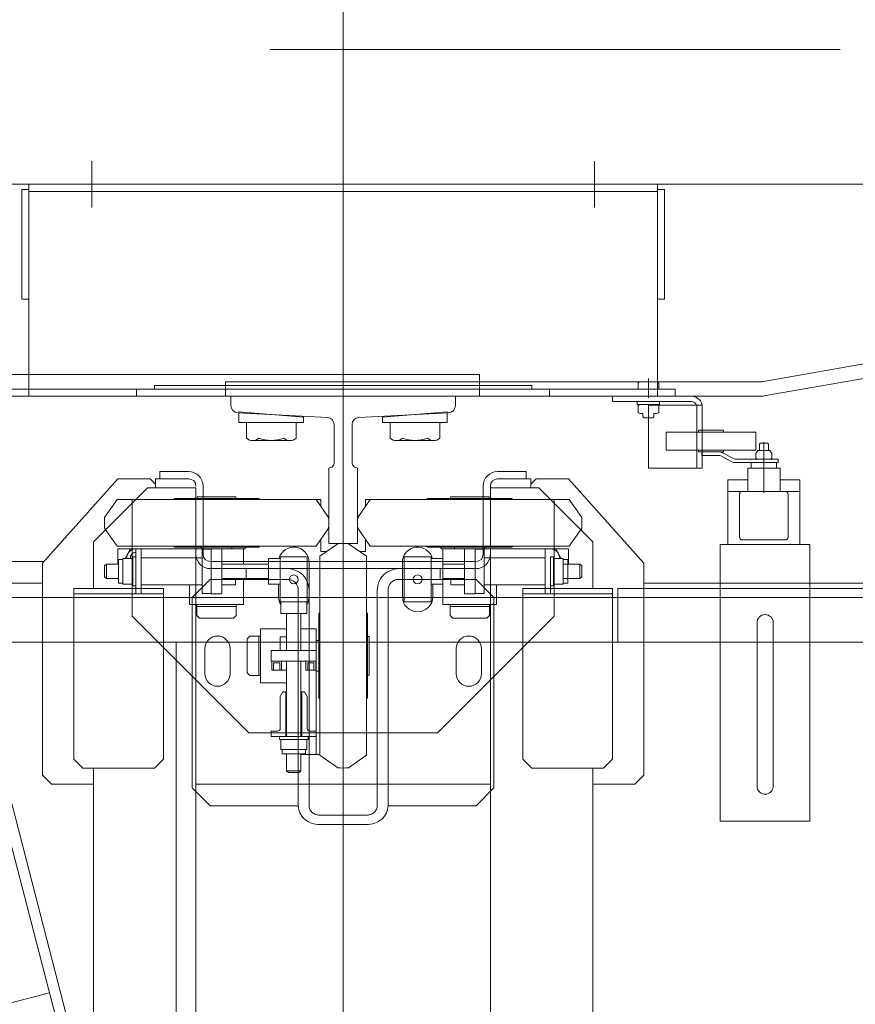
# Model space of a CAD drawing. Header units: millimetres. Extents: x 213386 to 459888, y 74252 to 208052.
# Tile 32 of 256: x 388859 to 389325, y 122101 to 122649. Entities that reach past the tile are written whole.
import ezdxf

# ---------------------------------------------------------------- set-up
doc = ezdxf.new("R2010")
doc.units = ezdxf.units.MM
doc.linetypes.add('ČERCHOVANÁ', pattern=[25.4, 12.7, -6.35, 0, -6.35])
for name, color, linetype, lineweight in [('NOVÁ TENKÁ', 255, 'Continuous', 0), ('OSY', 255, 'Continuous', 0), ('TEXT_35', 255, 'Continuous', 0), ('ŽB', 255, 'Continuous', 0)]:
    doc.layers.add(name, color=color, linetype=linetype, lineweight=lineweight)

# ---------------------------------------------------------------- blocks, each defined once
blk = doc.blocks.new('ev výtah')
at = {"layer": 'NOVÁ TENKÁ'}
for p, q in [((31110.44, 11297.41), (31110.44, 12972.41)), ((31085.44, 11297.41), (31085.44, 12947.41)), ((31118.44, 12196.91), (31118.44, 12529.41)), ((31130.44, 12196.01), (31130.44, 12511.41)), ((31222.44, 12453.41), (31222.44, 11953.41)), ((31234.44, 12453.41), (31234.44, 11953.41)), ((30890.33, 12192.96), (30859.05, 12313.98)), ((29162.43, 11744.97), (31222.42, 12279.09)), ((30734.99, 12146.61), (31224, 12272.99)), ((31226.44, 11914.41), (31226.44, 12221.41)), ((31307.23, 12204.41), (31222.44, 12204.41)), ((31222.44, 12204.41), (31222.44, 11854.41)), ((31222.44, 11854.41), (31222.44, 12204.41)), ((31222.44, 12204.41), (31222.44, 11854.41)), ((31226.44, 12204.41), (31226.44, 11854.41)), ((31275.44, 12204.41), (31340.44, 12204.41)), ((31336.44, 12204.41), (31336.44, 11854.41)), ((31340.44, 12204.41), (31340.44, 11854.41)), ((31340.44, 11854.41), (31340.44, 12204.41)), ((31340.44, 12204.41), (31340.44, 11854.41)), ((31011.44, 12196.91), (31006.44, 12191.91)), ((31129.44, 12196.91), (31011.44, 12196.91)), ((31176.44, 12154.91), (31129.44, 12196.91)), ((31006.44, 12191.91), (31006.44, 12168.41)), ((31020.44, 12179.41), (31015.44, 12174.41)), ((31020.44, 12179.41), (31115.44, 12179.41)), ((31112.44, 12129.41), (31112.44, 12179.41)), ((31115.44, 12129.41), (31115.44, 12179.41)), ((31015.44, 12174.41), (31015.44, 12134.41)), ((31353.34, 12169.44), (31327.53, 12169.44)), ((31015.44, 12168.41), (28879.44, 12168.41)), ((31141.44, 12168.41), (31115.44, 12168.41)), ((31171.44, 12138.41), (31141.44, 12168.41)), ((31121.94, 12162.29), (31120.94, 12161.29)), ((31128.94, 12161.29), (31120.94, 12161.29)), ((31120.94, 12161.29), (31120.94, 12154.51)), ((31127.94, 12162.29), (31121.94, 12162.29)), ((31128.94, 12161.29), (31127.94, 12162.29)), ((31128.94, 12161.29), (31128.94, 12154.51)), ((31148.94, 12162.29), (31138.94, 12155.29)), ((31154.94, 12162.29), (31164.94, 12155.29)), ((31118.44, 12154.51), (31118.44, 12152.01)), ((31118.44, 12154.51), (31131.44, 12154.51)), ((31128.94, 12154.91), (31137.44, 12154.91)), ((31131.44, 12154.51), (31131.44, 12152.01)), ((31137.44, 12084.91), (31137.44, 12154.91)), ((31137.44, 12154.41), (31137.44, 12084.41)), ((31137.44, 12154.41), (31137.44, 12084.41)), ((31138.94, 12155.29), (31138.94, 12099.91)), ((31164.94, 12155.29), (31164.94, 12099.91)), ((31176.44, 12154.91), (31176.44, 12151.91)), ((31132.13, 12152.01), (31117.75, 12152.01)), ((31117.75, 12146.91), (31117.75, 12152.01)), ((31132.13, 12146.91), (31132.13, 12152.01)), ((31176.44, 12136.91), (31176.44, 12151.91)), ((31099.94, 12146.91), (31034.94, 12081.91)), ((31164.94, 12146.91), (31099.94, 12146.91)), ((31112.44, 12144.91), (31124.94, 12144.91)), ((31112.44, 12141.91), (31112.44, 12144.91)), ((31112.44, 12141.91), (31115.94, 12141.91)), ((31134.44, 12141.91), (31113.94, 12141.91)), ((31113.94, 12141.91), (31134.44, 12141.91)), ((31132.94, 12146.51), (31116.94, 12146.51)), ((31116.94, 12146.51), (31116.94, 12144.91)), ((31116.94, 12144.91), (31132.94, 12144.91)), ((31117.44, 12141.91), (31117.44, 12107.91)), ((31119.55, 12146.51), (31130.33, 12146.51)), ((31137.44, 12144.91), (31124.94, 12144.91)), ((31132.44, 12141.91), (31132.44, 12107.91)), ((31132.94, 12144.91), (31132.94, 12146.51)), ((31137.44, 12141.91), (31133.94, 12141.91)), ((31137.44, 12141.91), (31137.44, 12144.91)), ((31222.44, 12144.41), (31222.44, 11844.41)), ((31222.44, 12144.41), (31226.44, 12144.41)), ((31226.44, 12144.41), (31226.44, 11844.41)), ((31171.44, 12119.41), (31171.44, 12138.41)), ((31173.44, 12133.91), (31176.44, 12136.91)), ((31015.44, 12134.41), (31020.44, 12129.41)), ((31171.44, 12133.91), (31176.44, 12133.91)), ((31176.44, 12131.41), (31176.44, 12133.91)), ((31176.44, 12131.41), (31180.44, 12131.41)), ((31176.44, 12131.41), (31176.44, 12115.41)), ((31180.44, 12131.41), (31180.44, 12115.41)), ((31226.44, 12134.41), (31228.44, 12134.41)), ((31228.44, 12134.41), (31228.44, 12029.41)), ((31020.44, 12129.41), (31115.44, 12129.41)), ((31085.44, 12122.41), (28935.44, 12122.41)), ((31138.44, 12099.91), (31138.44, 12123.41)), ((31165.44, 12099.91), (31165.44, 12123.41)), ((31106.44, 12114.91), (31106.44, 12099.91)), ((31117.44, 12114.91), (31106.44, 12114.91)), ((31171.44, 12119.41), (31171.44, 12111.41)), ((31171.44, 12111.41), (28848.44, 12111.41)), ((31004.44, 12113.41), (30994.44, 12103.41)), ((31110.44, 12113.41), (31004.44, 12113.41)), ((31006.44, 12111.41), (31006.44, 11947.41)), ((31098.94, 12109.39), (31100.41, 12110.86)), ((31098.94, 12090.42), (31098.94, 12109.39)), ((31106.44, 12110.86), (31100.41, 12110.86)), ((31105.44, 12110.86), (31105.44, 12099.91)), ((31106.44, 12110.86), (31106.44, 12099.91)), ((31120.44, 12103.41), (31110.44, 12113.41)), ((31165.44, 12110.66), (31166.44, 12110.66)), ((31166.44, 12110.66), (31166.44, 12099.91)), ((30994.44, 12060.41), (30994.44, 12103.41)), ((31112.69, 12107.91), (31124.94, 12107.91)), ((31112.69, 12102.91), (31112.69, 12107.91)), ((31120.44, 12103.41), (31120.44, 12060.41)), ((31137.19, 12107.91), (31124.94, 12107.91)), ((31126.44, 12103.41), (31126.44, 12029.41)), ((31130.44, 12103.41), (31130.44, 12029.41)), ((31172.44, 12107.41), (31134.44, 12107.41)), ((31137.19, 12102.91), (31137.19, 12107.91)), ((31137.44, 12091.41), (31137.44, 12108.41)), ((31138.44, 12108.41), (31137.44, 12108.41)), ((31105.44, 12088.96), (31105.44, 12099.91)), ((31106.44, 12084.91), (31106.44, 12099.91)), ((31106.44, 12088.96), (31106.44, 12099.91)), ((31112.44, 12096.91), (31112.44, 12102.91)), ((31112.44, 12102.91), (31137.44, 12102.91)), ((31137.19, 12102.91), (31124.94, 12102.91)), ((31138.44, 12099.91), (31138.44, 12076.41)), ((31138.94, 12044.52), (31138.94, 12099.91)), ((31164.94, 12044.52), (31164.94, 12099.91)), ((31165.44, 12099.91), (31165.44, 12076.41)), ((31166.44, 12089.16), (31166.44, 12099.91)), ((31112.44, 12096.91), (31137.44, 12096.91)), ((31117.44, 12096.91), (31117.44, 12089.36)), ((31117.44, 12094.91), (31117.44, 12096.91)), ((31120.94, 12096.91), (31120.94, 12070.91)), ((31128.94, 12096.91), (31128.94, 12070.91)), ((31222.44, 12094.91), (31222.44, 11797.45)), ((31222.44, 12094.91), (31230.44, 12094.91)), ((31230.44, 12094.91), (31230.44, 11797.45)), ((31098.94, 12090.42), (31100.41, 12088.96)), ((31106.44, 12088.96), (31100.41, 12088.96)), ((31120.94, 12089.36), (31117.44, 12089.36)), ((31138.44, 12091.41), (31137.44, 12091.41)), ((31165.44, 12089.16), (31166.44, 12089.16)), ((31207.81, 12087.41), (31207.81, 12051.41)), ((31207.81, 12087.41), (31213.71, 12087.41)), ((31210.81, 12051.41), (31213.71, 12087.41)), ((31034.94, 12081.91), (31034.94, 11976.91)), ((31068.46, 12082.91), (31066.99, 12081.44)), ((31066.99, 12075.41), (31066.99, 12081.44)), ((31087.42, 12082.91), (31068.46, 12082.91)), ((31087.42, 12082.91), (31088.89, 12081.44)), ((31088.89, 12075.41), (31088.89, 12081.44)), ((31120.94, 12084.91), (31106.44, 12084.91)), ((31120.44, 12083.41), (31126.44, 12083.41)), ((31126.44, 12083.41), (31126.44, 12060.41)), ((31128.94, 12084.91), (31137.44, 12084.91)), ((31138.44, 12083.41), (31137.44, 12084.41)), ((31138.44, 12083.41), (31137.44, 12084.41)), ((31199.01, 12083.26), (31207.81, 12083.26)), ((31207.81, 12083.26), (31207.81, 12055.55)), ((31066.99, 12076.41), (31077.94, 12076.41)), ((31088.89, 12076.41), (31077.94, 12076.41)), ((31197.71, 12079.8), (31197.71, 12059.01)), ((31062.94, 12075.41), (31077.94, 12075.41)), ((31062.94, 12060.91), (31062.94, 12075.41)), ((31066.99, 12075.41), (31077.94, 12075.41)), ((31092.94, 12075.41), (31077.94, 12075.41)), ((31088.89, 12075.41), (31077.94, 12075.41)), ((31092.94, 12060.91), (31092.94, 12075.41)), ((31117.75, 12064.41), (31117.75, 12070.91)), ((31117.75, 12070.91), (31132.13, 12070.91)), ((31132.13, 12064.41), (31132.13, 12070.91)), ((31031.34, 12064.91), (31031.34, 12048.91)), ((31032.94, 12064.91), (31031.34, 12064.91)), ((31032.94, 12069.41), (31032.94, 12056.91)), ((31035.94, 12069.41), (31032.94, 12069.41)), ((31032.94, 12048.91), (31032.94, 12064.91)), ((31035.94, 12069.41), (31035.94, 12065.91)), ((31035.95, 12066.2), (31036.08, 12065.26)), ((31069.94, 12069.16), (31069.94, 12060.91)), ((31069.94, 12069.16), (31074.94, 12069.16)), ((31069.94, 12068.16), (31073.94, 12068.16)), ((31073.94, 12068.16), (31073.94, 12064.66)), ((31073.94, 12064.66), (31073.94, 12066.41)), ((31074.94, 12069.41), (31074.94, 12044.41)), ((31080.94, 12069.41), (31074.94, 12069.41)), ((31074.94, 12069.16), (31074.94, 12056.91)), ((31080.94, 12069.41), (31080.94, 12044.41)), ((31110.94, 12065.41), (31117.75, 12065.41)), ((30994.44, 12060.41), (30994.44, 12054.41)), ((31012.94, 12059.91), (31013.94, 12060.91)), ((31012.94, 12053.91), (31012.94, 12059.91)), ((31013.94, 12060.91), (31023.34, 12060.91)), ((31013.94, 12052.91), (31013.94, 12060.91)), ((31023.34, 12050.41), (31023.34, 12063.41)), ((31023.34, 12063.41), (31025.84, 12063.41)), ((31025.84, 12064.1), (31025.84, 12049.72)), ((31031.34, 12064.1), (31025.84, 12064.1)), ((31031.34, 12051.51), (31031.34, 12062.3)), ((31057.94, 12061.41), (31032.94, 12061.41)), ((31032.94, 12060.91), (31074.94, 12060.91)), ((31037.44, 12064.41), (31055.34, 12064.41)), ((31057.94, 12062.91), (31055.34, 12064.41)), ((31057.94, 12062.91), (31057.94, 12060.91)), ((31069.94, 12064.66), (31073.94, 12064.66)), ((31069.94, 12063.66), (31074.94, 12063.66)), ((31082.94, 12064.41), (31080.94, 12064.41)), ((31080.94, 12064.41), (31088.49, 12064.41)), ((31080.94, 12060.91), (31101.43, 12060.91)), ((31088.49, 12060.91), (31088.49, 12064.41)), ((31101.43, 12049.72), (31101.43, 12064.1)), ((31107.94, 12064.1), (31101.43, 12064.1)), ((31107.93, 12062.31), (31107.93, 12051.52)), ((31107.94, 12064.41), (31132.94, 12064.41)), ((31107.94, 12064.41), (31107.94, 12049.41)), ((31130.33, 12064.41), (31119.55, 12064.41)), ((31132.94, 12064.41), (31132.94, 12049.41)), ((30994.44, 12054.41), (31114.44, 12054.41)), ((31013.94, 12052.91), (31012.94, 12053.91)), ((31032.94, 12049.41), (31032.94, 12056.91)), ((31032.94, 12044.41), (31032.94, 12056.91)), ((31032.94, 12049.41), (31032.94, 12053.91)), ((31074.94, 12044.66), (31074.94, 12056.91)), ((31164.94, 12056.91), (31164.94, 12041.91)), ((31207.81, 12055.55), (31199.01, 12055.55)), ((30994.44, 12048.41), (31114.44, 12048.41)), ((31013.94, 12052.91), (31023.34, 12052.91)), ((31022.94, 12052.91), (31022.94, 12044.41)), ((31022.94, 12052.91), (31022.94, 12042.41)), ((31023.34, 12050.41), (31025.84, 12050.41)), ((31031.34, 12049.72), (31025.84, 12049.72)), ((31031.34, 12048.91), (31032.94, 12048.91)), ((31032.94, 12052.91), (31074.94, 12052.91)), ((31057.94, 12052.41), (31032.94, 12052.41)), ((31037.44, 12049.41), (31055.34, 12049.41)), ((31057.94, 12050.91), (31055.34, 12049.41)), ((31057.94, 12050.91), (31057.94, 12052.91)), ((31069.94, 12044.41), (31069.94, 12050.16)), ((31069.94, 12050.16), (31074.94, 12050.16)), ((31069.94, 12049.16), (31073.94, 12049.16)), ((31073.94, 12045.91), (31073.94, 12049.16)), ((31073.94, 12045.66), (31073.94, 12049.16)), ((31080.94, 12052.91), (31101.43, 12052.91)), ((31092.94, 12052.91), (31092.94, 12044.41)), ((31107.94, 12049.72), (31101.43, 12049.72)), ((31132.94, 12049.41), (31107.94, 12049.41)), ((31129.94, 12048.41), (31110.94, 12048.41)), ((31207.81, 12051.41), (31210.81, 12051.41)), ((31035.94, 12044.41), (31022.94, 12044.41)), ((31092.94, 12044.41), (31034.28, 12044.41)), ((31035.94, 12044.41), (31035.94, 12047.91)), ((31077.94, 12042.91), (31054.44, 12042.91)), ((31086.44, 12044.41), (31069.44, 12044.41)), ((31069.44, 12042.91), (31069.44, 12044.41)), ((31069.94, 12045.66), (31073.94, 12045.66)), ((31069.94, 12044.66), (31074.94, 12044.66)), ((31069.94, 12044.66), (31074.94, 12044.66)), ((31077.94, 12042.91), (31101.44, 12042.91)), ((31086.44, 12042.91), (31086.44, 12044.41)), ((31148.94, 12037.52), (31138.94, 12044.52)), ((31154.94, 12037.52), (31164.94, 12044.52)), ((30983.98, 12042.41), (30983.98, 12016.41)), ((30983.98, 12016.41), (30983.98, 12042.41)), ((30989.21, 12016.41), (30989.21, 12042.41)), ((31015.55, 12032.41), (31022.56, 12042.41)), ((31022.56, 12042.41), (31077.94, 12042.41)), ((31133.32, 12042.41), (31077.94, 12042.41)), ((31140.32, 12032.41), (31133.32, 12042.41)), ((31142.68, 12041.91), (31135.94, 12041.91)), ((31135.94, 12041.91), (31135.94, 12038.67)), ((31164.94, 12041.91), (31161.2, 12041.91)), ((28290.44, 12029.41), (31540.44, 12029.41)), ((28880.44, 12029.41), (31140.44, 12029.41)), ((28935.44, 12029.41), (31085.44, 12029.41)), ((31126.44, 12029.41), (31126.44, 11955.41)), ((31130.44, 12029.41), (31130.44, 11955.41)), ((31160.62, 12029.41), (31284.26, 12029.41)), ((31222.44, 12029.41), (31340.44, 12029.41)), ((31222.44, 12029.41), (31222.44, 11814.96)), ((31228.44, 11924.41), (31228.44, 12029.41)), ((31015.55, 12026.41), (31022.56, 12016.41)), ((31140.32, 12026.41), (31133.32, 12016.41)), ((31148.94, 12021.29), (31138.94, 12014.29)), ((31154.94, 12021.29), (31164.94, 12014.29)), ((31022.56, 12016.41), (31077.94, 12016.41)), ((31077.94, 12015.91), (31054.44, 12015.91)), ((31067.19, 12015.91), (31067.19, 12014.91)), ((31133.32, 12016.41), (31077.94, 12016.41)), ((31077.94, 12015.91), (31101.44, 12015.91)), ((31088.69, 12015.91), (31088.69, 12014.91)), ((31135.94, 12016.91), (31135.94, 12020.14)), ((31142.68, 12016.91), (31135.94, 12016.91)), ((31164.94, 12016.91), (31161.2, 12016.91)), ((31164.94, 12001.91), (31164.94, 12016.91)), ((31114.44, 12010.41), (30994.44, 12010.41)), ((31067.19, 12014.91), (31077.94, 12014.91)), ((31088.69, 12014.91), (31077.94, 12014.91)), ((31138.94, 12014.29), (31138.94, 11958.91)), ((31164.94, 12014.29), (31164.94, 11958.91)), ((31207.81, 11971.41), (31207.81, 12007.41)), ((31207.81, 12007.41), (31210.81, 12007.41)), ((31210.81, 12007.41), (31213.71, 11971.41)), ((30994.44, 11998.41), (30994.44, 12004.41)), ((30994.44, 12004.41), (31114.44, 12004.41)), ((31197.71, 11979.01), (31197.71, 11999.8)), ((31207.81, 12003.26), (31199.01, 12003.26)), ((31207.81, 11975.55), (31207.81, 12003.26)), ((30994.44, 11955.41), (30994.44, 11998.41)), ((31107.94, 11995.41), (31132.94, 11995.41)), ((31107.94, 11980.41), (31107.94, 11995.41)), ((31110.94, 11996.41), (31129.94, 11996.41)), ((31120.44, 11998.41), (31120.44, 11955.41)), ((31126.44, 11998.41), (31126.44, 11975.41)), ((31132.94, 11980.41), (31132.94, 11995.41)), ((31126.44, 11979.41), (31126.44, 11989.41)), ((31132.94, 11980.41), (31107.94, 11980.41)), ((31117.75, 11979.41), (31110.94, 11979.41)), ((31117.75, 11980.41), (31117.75, 11973.91)), ((31119.55, 11980.41), (31130.33, 11980.41)), ((31132.13, 11980.41), (31132.13, 11973.91)), ((31138.44, 11958.91), (31138.44, 11982.41)), ((31165.44, 11958.91), (31165.44, 11982.41)), ((31099.94, 11911.91), (31034.94, 11976.91)), ((31106.44, 11973.91), (31106.44, 11958.91)), ((31120.94, 11973.91), (31106.44, 11973.91)), ((31130.33, 11973.91), (31119.55, 11973.91)), ((31120.44, 11975.41), (31126.44, 11975.41)), ((31120.94, 11961.91), (31120.94, 11973.91)), ((31128.94, 11961.91), (31128.94, 11973.91)), ((31128.94, 11973.91), (31137.44, 11973.91)), ((31138.44, 11975.41), (31137.44, 11974.41)), ((31137.44, 11904.41), (31137.44, 11974.41)), ((31137.44, 11973.91), (31137.44, 11903.91)), ((31199.01, 11975.55), (31207.81, 11975.55)), ((31098.94, 11968.39), (31100.41, 11969.86)), ((31098.94, 11968.39), (31098.94, 11958.91)), ((31106.44, 11969.86), (31100.41, 11969.86)), ((31105.44, 11969.86), (31105.44, 11958.91)), ((31106.44, 11969.86), (31106.44, 11958.91)), ((31117.44, 11969.46), (31117.44, 11961.91)), ((31120.94, 11969.46), (31117.44, 11969.46)), ((31138.44, 11967.41), (31137.44, 11967.41)), ((31137.44, 11967.41), (31137.44, 11950.41)), ((31165.44, 11969.66), (31166.44, 11969.66)), ((31166.44, 11969.66), (31166.44, 11958.91)), ((31207.81, 11971.41), (31213.71, 11971.41)), ((31112.44, 11961.91), (31137.44, 11961.91)), ((31112.44, 11961.91), (31112.44, 11955.91)), ((30994.44, 11955.41), (31004.44, 11945.41)), ((31098.94, 11949.42), (31098.94, 11958.91)), ((31105.44, 11947.96), (31105.44, 11958.91)), ((31106.44, 11943.91), (31106.44, 11958.91)), ((31106.44, 11947.96), (31106.44, 11958.91)), ((31110.44, 11945.41), (31120.44, 11955.41)), ((31112.44, 11955.91), (31137.44, 11955.91)), ((31112.69, 11955.91), (31124.94, 11955.91)), ((31112.69, 11955.91), (31112.69, 11950.91)), ((31134.44, 11955.91), (31113.94, 11955.91)), ((31137.19, 11955.91), (31124.94, 11955.91)), ((31137.19, 11955.91), (31137.19, 11950.91)), ((31138.44, 11958.91), (31138.44, 11935.41)), ((31138.94, 11903.52), (31138.94, 11958.91)), ((31164.94, 11903.52), (31164.94, 11958.91)), ((31165.44, 11958.91), (31165.44, 11935.41)), ((31166.44, 11948.16), (31166.44, 11958.91)), ((31112.69, 11950.91), (31124.94, 11950.91)), ((31117.44, 11916.91), (31117.44, 11950.91)), ((31137.19, 11950.91), (31124.94, 11950.91)), ((31132.44, 11916.91), (31132.44, 11950.91)), ((31134.44, 11951.41), (31172.44, 11951.41)), ((31138.44, 11950.41), (31137.44, 11950.41)), ((31234.44, 11953.41), (31222.44, 11953.41)), ((28849.44, 11947.41), (31171.44, 11947.41)), ((31004.44, 11945.41), (31110.44, 11945.41)), ((31098.94, 11949.42), (31100.41, 11947.96)), ((31106.44, 11947.96), (31100.41, 11947.96)), ((31134.44, 11947.41), (31172.44, 11947.41)), ((31165.44, 11948.16), (31166.44, 11948.16)), ((31171.44, 11939.41), (31171.44, 11947.41)), ((31117.44, 11943.91), (31106.44, 11943.91)), ((31171.44, 11939.41), (31171.44, 11920.41)), ((31176.44, 11943.41), (31176.44, 11927.41)), ((31180.44, 11943.41), (31180.44, 11927.41)), ((31020.44, 11929.41), (31015.44, 11924.41)), ((31020.44, 11929.41), (31115.44, 11929.41)), ((31112.44, 11929.41), (31112.44, 11879.41)), ((31115.44, 11929.41), (31115.44, 11879.41)), ((31015.44, 11924.41), (31015.44, 11884.41)), ((31176.44, 11924.91), (31171.44, 11924.91)), ((31176.44, 11921.91), (31173.44, 11924.91)), ((31176.44, 11927.41), (31180.44, 11927.41)), ((31176.44, 11927.41), (31176.44, 11924.91)), ((31226.44, 11924.41), (31228.44, 11924.41)), ((31112.44, 11916.91), (31115.94, 11916.91)), ((31112.44, 11916.91), (31112.44, 11913.91)), ((31113.94, 11916.91), (31134.44, 11916.91)), ((31133.94, 11916.91), (31115.94, 11916.91)), ((31137.44, 11916.91), (31133.94, 11916.91)), ((31137.44, 11916.91), (31137.44, 11913.91)), ((31141.44, 11890.41), (31171.44, 11920.41)), ((31176.44, 11906.91), (31176.44, 11921.91)), ((31164.94, 11911.91), (31099.94, 11911.91)), ((31112.44, 11913.91), (31124.94, 11913.91)), ((31116.94, 11913.91), (31132.94, 11913.91)), ((31116.94, 11912.31), (31116.94, 11913.91)), ((31132.94, 11912.31), (31116.94, 11912.31)), ((31117.75, 11912.31), (31117.75, 11906.81)), ((31119.55, 11912.31), (31130.33, 11912.31)), ((31132.13, 11912.31), (31132.13, 11906.81)), ((31132.94, 11913.91), (31132.94, 11912.31)), ((31222.44, 11914.41), (31226.44, 11914.41)), ((31132.13, 11906.81), (31117.75, 11906.81)), ((31118.44, 11904.31), (31118.44, 11906.81)), ((31120.94, 11897.52), (31120.94, 11906.81)), ((31128.94, 11897.52), (31128.94, 11906.81)), ((31131.44, 11904.31), (31131.44, 11906.81)), ((31176.44, 11906.91), (31176.44, 11903.91)), ((31118.44, 11904.31), (31131.44, 11904.31)), ((31128.94, 11903.91), (31137.44, 11903.91)), ((31129.44, 11861.91), (31176.44, 11903.91)), ((31148.94, 11896.52), (31138.94, 11903.52)), ((31154.94, 11896.52), (31164.94, 11903.52)), ((31128.94, 11897.52), (31120.94, 11897.52)), ((31121.94, 11896.52), (31120.94, 11897.52)), ((31127.94, 11896.52), (31121.94, 11896.52)), ((31128.94, 11897.52), (31127.94, 11896.52)), ((28879.44, 11890.41), (31015.44, 11890.41)), ((31006.44, 11890.41), (31006.44, 11866.91)), ((31141.44, 11890.41), (31115.44, 11890.41)), ((31015.44, 11884.41), (31020.44, 11879.41)), ((31353.34, 11889.38), (31327.53, 11889.38)), ((31020.44, 11879.41), (31109.44, 11879.41)), ((31112.44, 11879.41), (31109.44, 11879.41)), ((31112.44, 11879.41), (31115.44, 11879.41)), ((31222.44, 11879.41), (31219.44, 11879.41)), ((31219.44, 11859.41), (31219.44, 11879.41)), ((31222.44, 11835.41), (31222.44, 11879.41)), ((31085.44, 11876.41), (31115.44, 11876.41)), ((31085.44, 11650.41), (31085.44, 11876.41)), ((31115.44, 11876.41), (31115.44, 11650.41)), ((31006.44, 11866.91), (31011.44, 11861.91)), ((31212.84, 11862.41), (31212.84, 11863.74)), ((31217.3, 11865.18), (31213.38, 11865.18)), ((31217.84, 11865.66), (31219.44, 11865.66)), ((31217.84, 11853.16), (31217.84, 11865.66)), ((31217.84, 11863.74), (31217.84, 11859.41)), ((31219.44, 11859.41), (31219.44, 11865.66)), ((31226.44, 11865.18), (31229.9, 11865.18)), ((31226.44, 11853.63), (31226.44, 11865.18)), ((31230.44, 11855.08), (31230.44, 11863.74)), ((31129.44, 11861.91), (31011.44, 11861.91)), ((31118.44, 11529.41), (31118.44, 11861.91)), ((31217.44, 11859.41), (31182.44, 11859.41)), ((31182.44, 11829.41), (31182.44, 11859.41)), ((31217.44, 11829.49), (31217.44, 11859.41)), ((31219.44, 11835.41), (31219.44, 11859.41)), ((31232.23, 11859.41), (31221.44, 11859.41)), ((31212.84, 11855.08), (31212.84, 11856.41)), ((31217.3, 11853.63), (31213.38, 11853.63)), ((31217.84, 11853.16), (31219.44, 11853.16)), ((31222.44, 11854.41), (31307.23, 11854.41)), ((31229.9, 11853.63), (31226.44, 11853.63)), ((31340.44, 11854.41), (31275.44, 11854.41)), ((31192.44, 11849.59), (31202.44, 11849.59)), ((31222.44, 11844.41), (31226.44, 11844.41)), ((31216.44, 11832.41), (31182.44, 11832.41)), ((31216.44, 11829.41), (31182.44, 11829.41)), ((31189.44, 11829.59), (31189.44, 11820.09)), ((31189.44, 11829.59), (31191.44, 11829.59)), ((31191.44, 11831.59), (31192.44, 11831.59)), ((31192.44, 11831.59), (31191.44, 11831.59)), ((31203.44, 11831.59), (31202.44, 11831.59)), ((31202.44, 11831.59), (31203.44, 11831.59)), ((31203.44, 11817.59), (31203.44, 11831.59)), ((31202.44, 11799.59), (31202.44, 11824.59)), ((30985.84, 11819.41), (31139.84, 11819.41)), ((30985.84, 11819.41), (30985.84, 11769.41)), ((31139.84, 11769.41), (31139.84, 11819.41)), ((31189.2, 11819.15), (31185.91, 11812.97)), ((31190.97, 11818.2), (31187.67, 11812.03)), ((31139.84, 11815.09), (31175.84, 11815.09)), ((31169.44, 11775.09), (31169.44, 11815.09)), ((31175.84, 11804.09), (31175.84, 11815.09)), ((31191.44, 11817.59), (31192.44, 11817.59)), ((31202.44, 11817.59), (31203.44, 11817.59)), ((31143.94, 11808.59), (31167.94, 11808.59)), ((31185.44, 11787.09), (31185.44, 11811.09)), ((31187.44, 11787.09), (31187.44, 11811.09)), ((31142.44, 11783.09), (31142.44, 11807.09)), ((31169.44, 11804.09), (31182.44, 11804.09)), ((31182.44, 11786.09), (31182.44, 11804.09)), ((31182.44, 11802.09), (31185.44, 11802.09)), ((31005.34, 11798.91), (31096.34, 11798.91)), ((31187.44, 11798.4), (31187.44, 11791.77)), ((31190.63, 11799.51), (31187.85, 11799.51)), ((31192.44, 11799.59), (31202.44, 11799.59)), ((31168.49, 11795.09), (31192.24, 11795.09)), ((31185.84, 11795.09), (31192.24, 11795.09)), ((31192.24, 11795.09), (31196.94, 11795.09)), ((31222.74, 11793.98), (31274.45, 11500.7)), ((31230.62, 11795.37), (31282.33, 11502.09)), ((31005.34, 11789.91), (31096.34, 11789.91)), ((31169.44, 11786.09), (31182.44, 11786.09)), ((31175.84, 11775.09), (31175.84, 11786.09)), ((31182.44, 11788.09), (31185.44, 11788.09)), ((31185.44, 11787.09), (31187.44, 11787.09)), ((31190.63, 11790.67), (31187.85, 11790.67)), ((31143.94, 11781.59), (31167.94, 11781.59)), ((31139.84, 11775.09), (31175.84, 11775.09)), ((30985.84, 11769.41), (31139.84, 11769.41))]:
    blk.add_line(p, q, dxfattribs=at)
for points in [[(31222.44, 11914.41), (31222.44, 11965.91), (31222.44, 12092.91), (31222.44, 12221.41)], [(31276.44, 12204.41), (31337.44, 12204.41), (31337.44, 12208.41), (31276.44, 12208.41), (31276.44, 12204.41)], [(31137.44, 12147.79), (31132.44, 12150.68), (31132.13, 12150.5)], [(31137.24, 12141.91), (31137.44, 12142.02), (31137.44, 12147.79)], [(31137.24, 11916.91), (31137.44, 11916.79), (31137.44, 11911.02)], [(31137.44, 11911.02), (31132.44, 11908.13), (31132.13, 11908.31)], [(31210.44, 11859.41), (31210.44, 11861.81), (31211.04, 11862.41), (31212.84, 11862.41)], [(31212.84, 11856.41), (31211.04, 11856.41), (31210.44, 11857.01), (31210.44, 11859.41)], [(31276.44, 11854.41), (31337.44, 11854.41), (31337.44, 11850.41), (31276.44, 11850.41), (31276.44, 11854.41)], [(31192.44, 11799.59), (31192.44, 11831.59), (31192.44, 11832.59), (31192.44, 11849.59)], [(31202.44, 11824.59), (31202.44, 11832.59), (31202.44, 11849.59)], [(31191.44, 11817.59), (31191.44, 11829.59), (31191.44, 11831.59)], [(31190.63, 11790.67), (31192.24, 11791.77), (31192.24, 11798.4), (31190.63, 11799.51)], [(31192.24, 11797.59), (31195.74, 11797.59), (31196.24, 11797.09), (31196.24, 11793.09), (31195.74, 11792.59), (31192.24, 11792.59)]]:
    blk.add_lwpolyline(points, dxfattribs=at)
for points in [[(31067.94, 12092.41), (31081.94, 12092.41, 1), (31081.94, 12106.41), (31067.94, 12106.41, 1), (31067.94, 12092.41, 1)], [(31067.94, 11966.41), (31081.94, 11966.41, -1), (31081.94, 11952.41), (31067.94, 11952.41, -1), (31067.94, 11966.41, -1)]]:
    blk.add_lwpolyline(points, format="xyb", dxfattribs=at)
at = {"layer": 'NOVÁ TENKÁ', "ltscale": 3}
blk.add_lwpolyline([(31140.44, 12021.41), (31182.44, 12021.41), (31182.44, 12021.41, -0.414214), (31185.44, 12024.41), (31206.64, 12024.41, -0.399027), (31210.64, 12020.62), (31213.24, 11970.7, 0.399027), (31217.24, 11966.91), (31222.44, 11966.91), (31222.44, 12091.91), (31217.24, 12091.91, 0.399027), (31213.24, 12088.12), (31210.64, 12038.2, -0.399027), (31206.64, 12034.41), (31185.44, 12034.41, -0.414214), (31182.44, 12037.41), (31182.44, 12037.41), (31140.44, 12037.41)], format="xyb", close=True, dxfattribs=at)
at = {"layer": 'NOVÁ TENKÁ'}
for centre in [(31120.44, 12056.91), (31120.44, 11987.91)]:
    blk.add_circle(centre, 2.46, dxfattribs=at)
for centre, radius, start, end in [((31151.94, 12123.12), 39.28, 85.62, 94.38), ((31132.44, 12144.91), 5, 0, 93.5546), ((31132.44, 12144.91), 3, 0, 95.9312), ((31138.94, 12123.41), 0.5, 90, 180), ((31164.94, 12123.41), 0.5, 0, 90), ((31172.44, 12115.41), 8, 270, 0), ((31172.44, 12115.41), 4, 270, 0), ((31134.44, 12103.41), 8, 90, 180), ((31134.44, 12103.41), 4, 90, 180), ((31203.01, 12079.8), 5.29, 139.1176, 220.8824), ((31138.94, 12076.41), 0.5, 180, 270), ((31164.94, 12076.41), 0.5, 270, 0), ((31218.5, 12069.41), 20.69, 160.4342, 199.5658), ((31037.44, 12065.91), 1.5, 180, 270), ((31110.94, 12056.91), 8.5, 90, 122.1639), ((31129.94, 12056.91), 8.5, 270, 75.0695), ((31114.44, 12060.41), 12, 270, 0), ((31114.44, 12060.41), 6, 270, 0), ((31203.01, 12059.01), 5.29, 139.1176, 220.8824), ((31037.44, 12047.91), 1.5, 90, 180), ((31110.94, 12056.91), 8.5, 237.6972, 270), ((31054.43, 12042.41), 0.5, 90, 180), ((31101.44, 12042.41), 0.5, 0, 90), ((31151.94, 12076.69), 39.28, 265.62, 274.38), ((31054.72, 12029.41), 39.28, 175.62, 184.38), ((31101.16, 12029.41), 39.28, 355.62, 4.38), ((31151.94, 11982.12), 39.28, 85.62, 94.38), ((31054.44, 12016.41), 0.5, 180, 270), ((31101.44, 12016.41), 0.5, 270, 0), ((31114.44, 11998.41), 12, 0, 90), ((31114.44, 11998.41), 6, 0, 90), ((31203.01, 11999.8), 5.29, 139.1176, 220.8824), ((31110.94, 11987.91), 8.5, 90, 270), ((31129.94, 11987.91), 8.5, 284.9305, 90), ((31218.5, 11989.41), 20.69, 160.4342, 199.5658), ((31138.94, 11982.41), 0.5, 90, 180), ((31164.94, 11982.41), 0.5, 0, 90), ((31203.01, 11979.01), 5.29, 139.1176, 220.8824), ((31134.44, 11955.41), 8, 180, 270), ((31134.44, 11955.41), 4, 180, 270), ((31172.44, 11943.41), 8, 0, 90), ((31172.44, 11943.41), 4, 0, 90), ((31138.94, 11935.41), 0.5, 180, 270), ((31164.94, 11935.41), 0.5, 270, 0), ((31132.44, 11913.91), 5, 266.4454, 0), ((31151.94, 11935.69), 39.28, 265.62, 274.38), ((31230.44, 11872.6), 4, 180, 185.4473), ((31215.04, 11863.74), 2.21, 139.1176, 180), ((31215.63, 11863.74), 2.21, 0, 40.8824), ((31228.23, 11863.74), 2.21, 0, 40.8824), ((31215.04, 11855.08), 2.21, 180, 220.8824), ((31215.63, 11855.08), 2.21, 319.1176, 324.9466), ((31215.63, 11855.08), 2.21, 324.9466, 0), ((31228.23, 11855.08), 2.21, 319.1176, 0), ((31216.44, 11835.41), 6, 270, 0), ((31216.44, 11835.41), 3, 289.4712, 0), ((31216.44, 11835.41), 3, 270, 289.4712), ((31216.44, 11835.41), 3, 270, 289.4712), ((31187.44, 11820.09), 2, 331.9275, 0), ((31187.44, 11820.09), 4, 331.9275, 0), ((31189.44, 11811.09), 4, 151.9275, 180), ((31143.94, 11807.09), 1.5, 90, 180), ((31167.94, 11807.09), 1.5, 0, 90), ((31189.44, 11811.09), 2, 151.9275, 180), ((31005.34, 11794.41), 4.5, 90, 180), ((31096.34, 11794.41), 4.5, 0, 90), ((31189.13, 11798.4), 1.69, 139.1176, 180), ((31242.44, 11797.45), 20, 180, 190), ((31242.44, 11797.45), 12, 180, 190), ((31005.34, 11794.41), 4.5, 180, 270), ((31096.34, 11794.41), 4.5, 270, 0), ((31189.13, 11791.77), 1.69, 180, 220.8824), ((31143.94, 11783.09), 1.5, 180, 270), ((31167.94, 11783.09), 1.5, 270, 0)]:
    blk.add_arc(centre, radius, start, end, dxfattribs=at)
for points, knots in [([(30994.44, 12054.41), (30993.07, 12054.41), (30990.24, 12053.75), (30986.77, 12051.02), (30984.5, 12047.04), (30983.98, 12043.96), (30983.98, 12042.41)], [0, 0, 0, 0, 0.233985, 0.477631, 0.734364, 1, 1, 1, 1]), ([(30994.44, 12054.41), (30993.07, 12054.41), (30990.24, 12053.75), (30986.77, 12051.02), (30984.5, 12047.04), (30983.98, 12043.96), (30983.98, 12042.41)], [0, 0, 0, 0, 0.233985, 0.477631, 0.734364, 1, 1, 1, 1]), ([(30994.44, 12048.41), (30993.75, 12048.41), (30992.34, 12048.08), (30990.61, 12046.71), (30989.47, 12044.73), (30989.21, 12043.18), (30989.21, 12042.41)], [0, 0, 0, 0, 0.233997, 0.477636, 0.734349, 1, 1, 1, 1]), ([(30983.98, 12016.41), (30983.98, 12014.85), (30984.5, 12011.77), (30986.77, 12007.8), (30990.24, 12005.07), (30993.07, 12004.41), (30994.44, 12004.41)], [0, 0, 0, 0, 0.265636, 0.522369, 0.766015, 1, 1, 1, 1]), ([(30983.98, 12016.41), (30983.98, 12014.85), (30984.5, 12011.77), (30986.77, 12007.8), (30990.24, 12005.07), (30993.07, 12004.41), (30994.44, 12004.41)], [0, 0, 0, 0, 0.265636, 0.522369, 0.766015, 1, 1, 1, 1]), ([(30989.21, 12016.41), (30989.21, 12015.63), (30989.47, 12014.09), (30990.61, 12012.1), (30992.34, 12010.74), (30993.75, 12010.41), (30994.44, 12010.41)], [0, 0, 0, 0, 0.265651, 0.522364, 0.766003, 1, 1, 1, 1])]:
    blk.add_open_spline(points, degree=3, knots=knots, dxfattribs=at)
blk.add_point((31140.44, 12029.41), dxfattribs=at)
at = {"layer": 'NOVÁ TENKÁ', "linetype": 'ByBlock'}
for p in [(31132.66, 11955.91), (31136.19, 11955.91)]:
    blk.add_point(p, dxfattribs=at)

msp = doc.modelspace()

# ---------------------------------------------------------------- linework, layer by layer
at = {"layer": 'OSY', "linetype": 'ČERCHOVANÁ', "ltscale": 25}
msp.add_line((400113.194, 122632.154), (372474.222, 122632.154), dxfattribs=at)
at = {"layer": 'ŽB'}
msp.add_line((387876.638, 122557.154), (389976.638, 122557.154), dxfattribs=at)
msp.add_line((387876.638, 122557.154), (389976.638, 122557.154), dxfattribs=at)

# ---------------------------------------------------------------- block references
at = {"layer": 'TEXT_35', "rotation": 90}
msp.add_blockref('ev výtah', (401069.045, 91216.715), dxfattribs=at)

doc.saveas('drawing.dxf')
